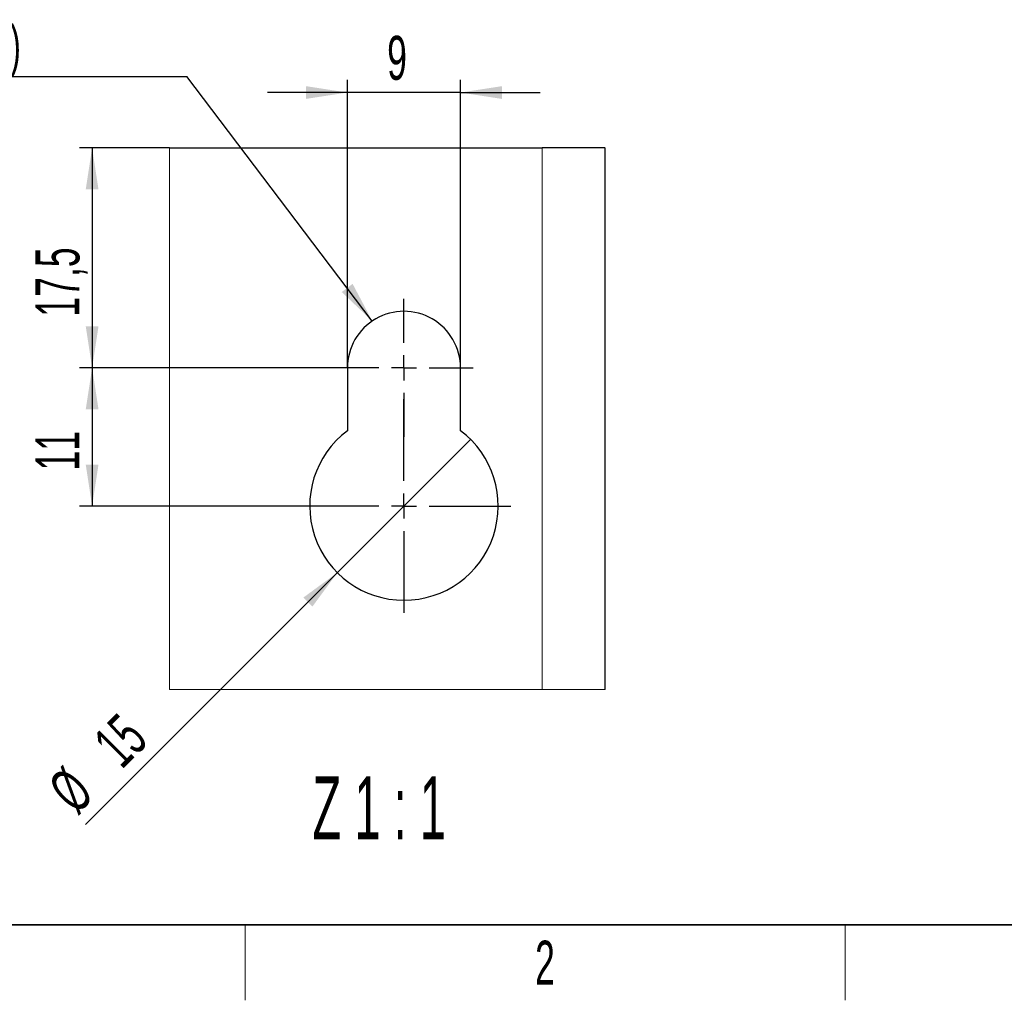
# Model space of a CAD drawing. Header units: millimetres. Extents: x 5 to 418, y 2 to 292.
# Tile 2 of 74: x 56 to 134, y 6 to 84. Entities that reach past the tile are written whole.
import ezdxf

# ---------------------------------------------------------------- set-up
doc = ezdxf.new("R2010")
doc.units = ezdxf.units.MM
doc.layers.add('SLD-0', color=7, linetype='Continuous')
doc.styles.add('SLDTEXTSTYLE0', font='TXT', dxfattribs={"width": 0.605})
doc.styles.add('SLDTEXTSTYLE2', font='TXT', dxfattribs={"width": 0.56})
doc.dimstyles.new('SLDDIMSTYLE3', dxfattribs={"dimtxt": 0.18, "dimasz": 3.302, "dimexe": 0, "dimexo": 0.0625, "dimgap": 0, "dimtad": 0, "dimtih": 1, "dimtoh": 1, "dimdec": 0, "dimrnd": 1e-09, "dimzin": 0, "dimdsep": 46, "dimtxsty": 'Standard', "dimsah": 1, "dimcen": 0.09, "dimadec": 0, "dimazin": 0, "dimtfac": 3.302, "dimtdec": 0, "dimtofl": 0, "dimtmove": 0, "dimatfit": 3, "dimfxl": 1, "dimfrac": 2, "dimtolj": 1, "dimtzin": 0, "dimarcsym": 0})
doc.dimstyles.new('SLDDIMSTYLE4', dxfattribs={"dimtxt": 3.5, "dimasz": 3.302, "dimexe": 0, "dimexo": 0.0625, "dimgap": 0.875, "dimtad": 1, "dimrnd": 1e-09, "dimzin": 12, "dimdsep": 46, "dimtxsty": 'SLDTEXTSTYLE0', "dimsah": 1, "dimcen": 0.09, "dimadec": 0, "dimazin": 3, "dimtfac": 1, "dimtmove": 0, "dimatfit": 0, "dimfxl": 1, "dimfrac": 2, "dimtolj": 1, "dimtzin": 12, "dimarcsym": 0})
doc.dimstyles.new('SLDDIMSTYLE5', dxfattribs={"dimtxt": 3.5, "dimasz": 3.302, "dimexe": 0, "dimexo": 0.0625, "dimgap": 0.875, "dimtad": 1, "dimrnd": 1e-09, "dimzin": 12, "dimdsep": 46, "dimtxsty": 'SLDTEXTSTYLE0', "dimsah": 1, "dimcen": 0.09, "dimadec": 0, "dimazin": 3, "dimtfac": 1, "dimtofl": 0, "dimtmove": 0, "dimatfit": 3, "dimfxl": 1, "dimfrac": 2, "dimtolj": 1, "dimtzin": 12, "dimarcsym": 0})
doc.dimstyles.new('SLDDIMSTYLE6', dxfattribs={"dimtxt": 3.5, "dimasz": 3.302, "dimexe": 0, "dimexo": 0.0625, "dimgap": 0.875, "dimtad": 1, "dimrnd": 1e-09, "dimzin": 12, "dimdsep": 46, "dimtxsty": 'SLDTEXTSTYLE0', "dimblk1": 'NONE', "dimsah": 1, "dimcen": 0, "dimadec": 0, "dimazin": 3, "dimtfac": 1, "dimtmove": 0, "dimatfit": 3, "dimldrblk": 'NONE', "dimfxl": 1, "dimfrac": 2, "dimtolj": 1, "dimtzin": 12, "dimarcsym": 0})

# ---------------------------------------------------------------- blocks, each defined once
blk = doc.blocks.new('_D_10')
at = {"layer": 'SLD-0', "color": 7}
for p, q in [((81.884, 56.335), (81.884, 79.245)), ((90.884, 56.335), (90.884, 79.245)), ((81.884, 78.245), (75.534, 78.245)), ((90.884, 78.245), (81.884, 78.245)), ((90.884, 78.245), (97.234, 78.245))]:
    blk.add_line(p, q, dxfattribs=at)
for points in [[(81.884, 78.245), (78.582, 78.753), (78.582, 77.737)], [(90.884, 78.245), (94.186, 77.737), (94.186, 78.753)]]:
    blk.add_solid(points, dxfattribs=at)
at = {"layer": 'SLD-0', "color": 7, "insert": (85.047, 82.757), "char_height": 3.5, "attachment_point": 1, "style": 'SLDTEXTSTYLE0'}
blk.add_mtext('9', dxfattribs=at)
blk = doc.blocks.new('_D_11')
at = {"layer": 'SLD-0', "color": 7}
for p, q in [((67.721, 73.835), (60.574, 73.835)), ((61.574, 73.835), (61.574, 56.335)), ((80.884, 56.335), (60.574, 56.335))]:
    blk.add_line(p, q, dxfattribs=at)
for points in [[(61.574, 73.835), (61.066, 70.533), (62.082, 70.533)], [(61.574, 56.335), (62.082, 59.637), (61.066, 59.637)]]:
    blk.add_solid(points, dxfattribs=at)
at = {"layer": 'SLD-0', "color": 7, "insert": (57.063, 60.406), "char_height": 3.5, "attachment_point": 1, "rotation": 90, "style": 'SLDTEXTSTYLE0'}
blk.add_mtext('17,5', dxfattribs=at)
blk = doc.blocks.new('_D_12')
at = {"layer": 'SLD-0', "color": 7}
for p, q in [((80.884, 56.335), (60.574, 56.335)), ((61.574, 56.335), (61.574, 45.335)), ((77.884, 45.335), (60.574, 45.335))]:
    blk.add_line(p, q, dxfattribs=at)
for points in [[(61.574, 56.335), (61.066, 53.033), (62.082, 53.033)], [(61.574, 45.335), (62.082, 48.637), (61.066, 48.637)]]:
    blk.add_solid(points, dxfattribs=at)
at = {"layer": 'SLD-0', "color": 7, "insert": (57.063, 48.161), "char_height": 3.5, "attachment_point": 1, "rotation": 90, "style": 'SLDTEXTSTYLE0'}
blk.add_mtext('11', dxfattribs=at)
blk = doc.blocks.new('_D_13')
at = {"layer": 'SLD-0', "color": 7}
for q in [(91.687, 50.638), (61.046, 19.996)]:
    blk.add_line((81.081, 40.031), q, dxfattribs=at)
blk.add_solid([(81.081, 40.031), (78.387, 38.056), (79.105, 37.337)], dxfattribs=at)
at = {"layer": 'SLD-0', "color": 7, "char_height": 3.5, "attachment_point": 1, "rotation": 45, "style": 'SLDTEXTSTYLE0'}
for s, insert in [('15', (61.465, 26.794)), ('%%c', (57.863, 23.179))]:
    blk.add_mtext(s, dxfattribs=dict(at, insert=insert))
blk = doc.blocks.new('_None')
blk = doc.blocks.new('SW_NOTE_0_1')
at = {"layer": 'SLD-0', "color": 0}
blk.add_line((-27.821, 0), (0, 0), dxfattribs=at)
at = {"layer": 'SLD-0', "color": 0, "attachment_point": 1, "style": 'SLDTEXTSTYLE0'}
for s, insert, char_height in [('für M8 (20x)', (-28.245, 9.994), 3.70417), ('for M8 (20x)', (-27.054, 4.066), 3.175)]:
    blk.add_mtext(s, dxfattribs=dict(at, insert=insert, char_height=char_height))
blk = doc.blocks.new('SW_CENTERMARKSYMBOL_0')
at = {"layer": 'SLD-0', "color": 0}
for p, q in [((0, 2), (0, 8.5)), ((0, 0), (0, 1)), ((-2, 0), (-8.5, 0)), ((0, 0), (-1, 0)), ((0, 0), (0, -1)), ((0, 0), (1, 0)), ((2, 0), (8.5, 0)), ((0, -2), (0, -8.5))]:
    blk.add_line(p, q, dxfattribs=at)
blk = doc.blocks.new('SW_CENTERMARKSYMBOL_1')
at = {"layer": 'SLD-0', "color": 0}
for p, q in [((0, 2), (0, 5.5)), ((0, 0), (0, 1)), ((-2, 0), (-5.5, 0)), ((0, 0), (-1, 0)), ((0, 0), (0, -1)), ((0, 0), (1, 0)), ((2, 0), (5.5, 0)), ((0, -2), (0, -5.5))]:
    blk.add_line(p, q, dxfattribs=at)

msp = doc.modelspace()

# ---------------------------------------------------------------- linework, layer by layer
at = {"color": 7, "linetype": 'Continuous', "lineweight": 25}
for p, q in [((67.7213, 73.8347), (97.3841, 73.8347)), ((102.359, 73.8347), (97.3841, 73.8347)), ((102.3841, 73.8096), (102.359, 73.8347)), ((102.3841, 30.7233), (102.3841, 73.8096)), ((81.8841, 56.3347), (81.8841, 51.3347)), ((90.8841, 51.3347), (90.8841, 56.3347))]:
    msp.add_line(p, q, dxfattribs=at)
at = {"color": 7, "linetype": 'Continuous', "lineweight": 18}
msp.add_line((97.3841, 73.8347), (97.3841, 30.7233), dxfattribs=at)
at = {"color": 7, "linetype": 'Continuous', "lineweight": 18, "flags": 128}
msp.add_lwpolyline([(67.7213, 73.8347), (67.7213, 30.7233), (97.3841, 30.7233), (102.3841, 30.7233)], dxfattribs=at)
at = {"color": 7, "linetype": 'Continuous', "lineweight": 25}
for centre, radius, start, end in [((86.3841, 56.3347), 4.5, 359.999942, 180.000058), ((86.3841, 45.3347), 7.5, 126.869846, 53.130154)]:
    msp.add_arc(centre, radius, start, end, dxfattribs=at)
at = {"layer": 'SLD-0', "lineweight": 35}
msp.add_line((26, 12), (408, 12), dxfattribs=at)
at = {"layer": 'SLD-0', "lineweight": 18}
for p, q in [((73.75, 6), (73.75, 12)), ((121.5, 6), (121.5, 12))]:
    msp.add_line(p, q, dxfattribs=at)

# ---------------------------------------------------------------- block references
at = {"layer": 'SLD-0', "color": 7}
for name, p in [('SW_NOTE_0_1', (69.1119, 79.5103)), ('SW_CENTERMARKSYMBOL_1', (86.3841, 56.3347)), ('SW_CENTERMARKSYMBOL_0', (86.3841, 45.3347))]:
    msp.add_blockref(name, p, dxfattribs=at)

# ---------------------------------------------------------------- texts
at = {"layer": 'SLD-0', "attachment_point": 2}
for s, insert, char_height, style in [('Z 1 : 1', (84.4153, 23.8242), 5, 'SLDTEXTSTYLE2'), ('2', (97.6027, 10.743), 3.5, 'SLDTEXTSTYLE0')]:
    msp.add_mtext(s, dxfattribs=dict(at, insert=insert, char_height=char_height, style=style))

# ---------------------------------------------------------------- dimensions: what is measured, and where the dimension line sits
at = {"layer": 'SLD-0', "color": 7}
dim = msp.add_linear_dim(base=(81.8841, 78.2452), p1=(90.8841, 56.3347), p2=(81.8841, 56.3347), dimstyle='SLDDIMSTYLE4', dxfattribs=at)
dim.commit()
dim.dimension.update_dxf_attribs({"geometry": '_D_10', "text_midpoint": (86.3841, 78.2452), "dimtype": 160})
for base, p1, p2, picture, middle in [((61.5743, 56.3347), (67.7213, 73.8347), (80.8841, 56.3347), '_D_11', (61.5743, 65.0847)), ((61.5743, 45.3347), (80.8841, 56.3347), (77.8841, 45.3347), '_D_12', (61.5743, 50.8347))]:
    dim = msp.add_linear_dim(base=base, p1=p1, p2=p2, angle=90, dimstyle='SLDDIMSTYLE5', dxfattribs=at)
    dim.commit()
    dim.dimension.update_dxf_attribs({"geometry": picture, "text_midpoint": middle, "dimtype": 160})
dim = msp.add_diameter_dim_2p(p1=(91.6874, 50.638), p2=(81.0808, 40.0314), dimstyle='SLDDIMSTYLE6', dxfattribs=at)
dim.commit()
dim.dimension.update_dxf_attribs({"geometry": '_D_13', "text_midpoint": (64.6526, 23.6033), "dimtype": 163})

# ---------------------------------------------------------------- leaders
msp.add_leader([(83.8619, 60.0614), (69.1119, 79.5103)], dimstyle='SLDDIMSTYLE3', dxfattribs=at)

doc.saveas('drawing.dxf')
